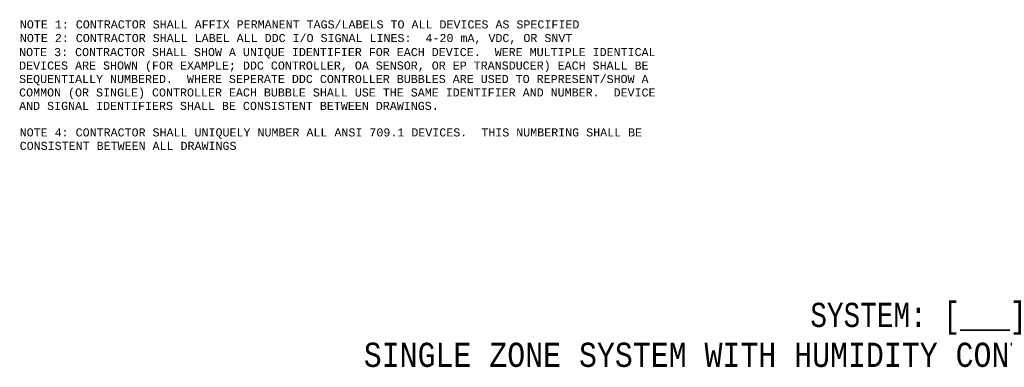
# Model space of a CAD drawing. Header units: inches. Extents: x 2 to 32.1, y 0.4 to 19.6.
# Tile 1 of 3: x 4.5 to 16.7, y 0.8 to 5.1. Entities that reach past the tile are written whole.
import ezdxf

# ---------------------------------------------------------------- set-up
doc = ezdxf.new("R2010")
doc.units = ezdxf.units.IN
doc.header["$MEASUREMENT"] = 0
doc.layers.add('M-ANNO-NOTE', color=2, linetype='Continuous', lineweight=30)
doc.layers.add('M-ANNO-TEXT', color=2, linetype='Continuous', lineweight=30)
doc.styles.add('CONTROLTXT', font='monotxt.shx')

msp = doc.modelspace()

# ---------------------------------------------------------------- texts
at = {"layer": 'M-ANNO-NOTE', "style": 'CONTROLTXT'}
for s, p in [('NOTE 1: CONTRACTOR SHALL AFFIX PERMANENT TAGS/LABELS TO ALL DEVICES AS SPECIFIED', (4.494, 5.006)), ('NOTE 2: CONTRACTOR SHALL LABEL ALL DDC I/O SIGNAL LINES:  4-20 mA, VDC, OR SNVT', (4.494, 4.837))]:
    msp.add_text(s, height=0.1, dxfattribs=at).set_placement(p)
at = {"layer": 'M-ANNO-NOTE', "char_height": 0.1, "attachment_point": 1, "style": 'CONTROLTXT'}
for s, insert, width in [('NOTE 3: CONTRACTOR SHALL SHOW A UNIQUE IDENTIFIER FOR EACH DEVICE.  WERE MULTIPLE IDENTICAL DEVICES ARE SHOWN (FOR EXAMPLE; DDC CONTROLLER, OA SENSOR, OR EP TRANSDUCER) EACH SHALL BE SEQUENTIALLY NUMBERED.  WHERE SEPERATE DDC CONTROLLER BUBBLES ARE USED TO REPRESENT/SHOW A COMMON (OR SINGLE) CONTROLLER EACH BUBBLE SHALL USE THE SAME IDENTIFIER AND NUMBER.  DEVICE AND SIGNAL IDENTIFIERS SHALL BE CONSISTENT BETWEEN DRAWINGS.', (4.485, 4.763), 8.1729), ('NOTE 4: CONTRACTOR SHALL UNIQUELY NUMBER ALL ANSI 709.1 DEVICES.  THIS NUMBERING SHALL BE CONSISTENT BETWEEN ALL DRAWINGS', (4.492, 3.768), 7.87938)]:
    msp.add_mtext(s, dxfattribs=dict(at, insert=insert, width=width))
at = {"layer": 'M-ANNO-TEXT', "style": 'CONTROLTXT'}
for s, width, p in [('SYSTEM: [___] ', 0.8, (14.276, 1.307)), ('SINGLE ZONE SYSTEM WITH HUMIDITY CONTROL CONTROL SCHEMATIC', 0.854798, (8.75, 0.813))]:
    msp.add_text(s, height=0.3, dxfattribs=dict(at, width=width)).set_placement(p)

doc.saveas('drawing.dxf')
